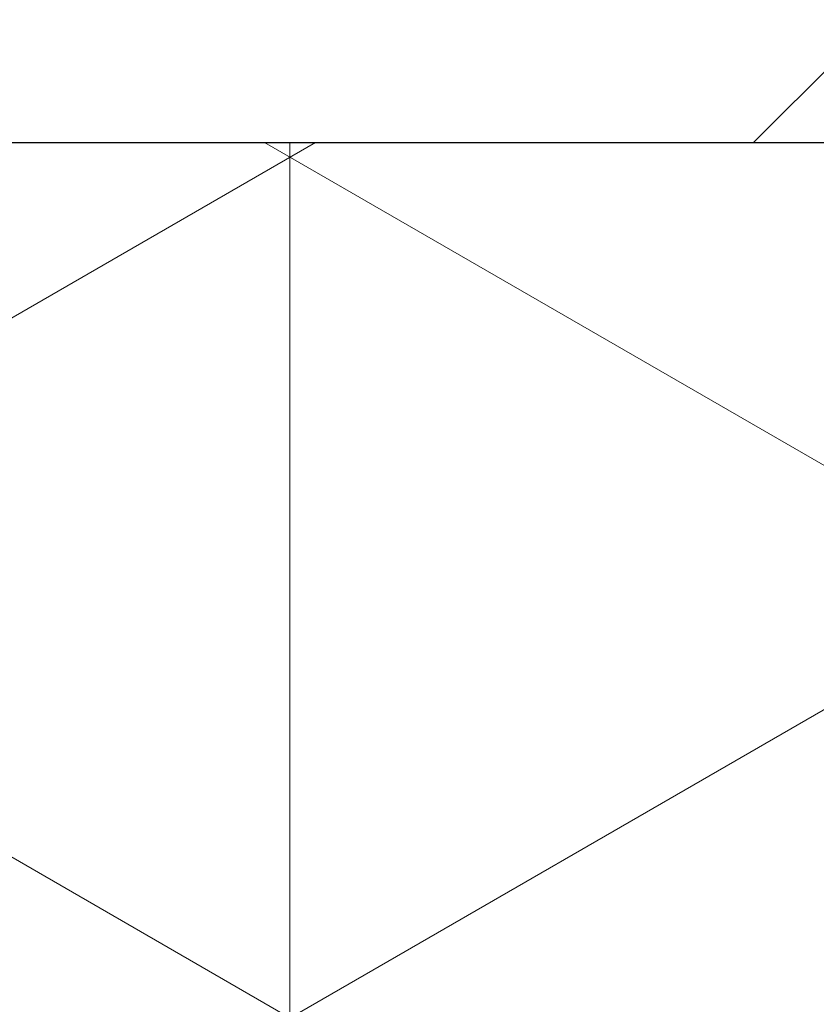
# Model space of a CAD drawing. Header units: millimetres. Extents: x -48448 to 452754, y -13941 to 17062.
# Tile 195 of 256: x 15208.03 to 15209.72, y 3616.25 to 3618.35. Entities that reach past the tile are written whole.
import ezdxf

# ---------------------------------------------------------------- set-up
doc = ezdxf.new("R2010")
doc.units = ezdxf.units.MM

msp = doc.modelspace()

# ---------------------------------------------------------------- hatches: boundary and pattern name
at = {"lineweight": 5}
h = msp.add_hatch(dxfattribs=at)
h.set_pattern_fill('ANSI31', color=256)
h.set_pattern_definition([(45, (-47770.6976, -3756.4557), (-2.24506403, 2.24506403), [])])
h.paths.add_polyline_path([(15251.3816, 3620.0862), (15091.3816, 3620.0862), (15091.3816, 3618.0862), (15251.3816, 3618.0862)])
h = msp.add_hatch(dxfattribs=at)
h.set_pattern_fill('NET3', color=256, scale=0.5, angle=90)
h.set_pattern_definition([(90, (-47770.6976, -3756.4557), (-1.5875, 1e-16), []), (150, (-47770.6976, -3756.4557), (-0.79375, -1.37481533), []), (210, (-47770.6976, -3756.4557), (0.79375, -1.37481533), [])])
h.paths.add_polyline_path([(15211.3816, 3618.0862), (15131.3816, 3618.0862), (15131.3816, 3602.0862), (15211.3816, 3602.0862)])

# ---------------------------------------------------------------- linework, layer by layer
msp.add_line((14973.8829, 3618.0862), (15376.4686, 3618.0862))
msp.add_lwpolyline([(15091.3816, 3618.0862), (15251.3816, 3618.0862), (15251.3816, 3620.0862), (15091.3816, 3620.0862)], close=True)
msp.add_lwpolyline([(15131.3816, 3602.0862), (15211.3816, 3602.0862), (15211.3816, 3618.0862), (15131.3816, 3618.0862)], close=True, dxfattribs=at)

doc.saveas('drawing.dxf')
